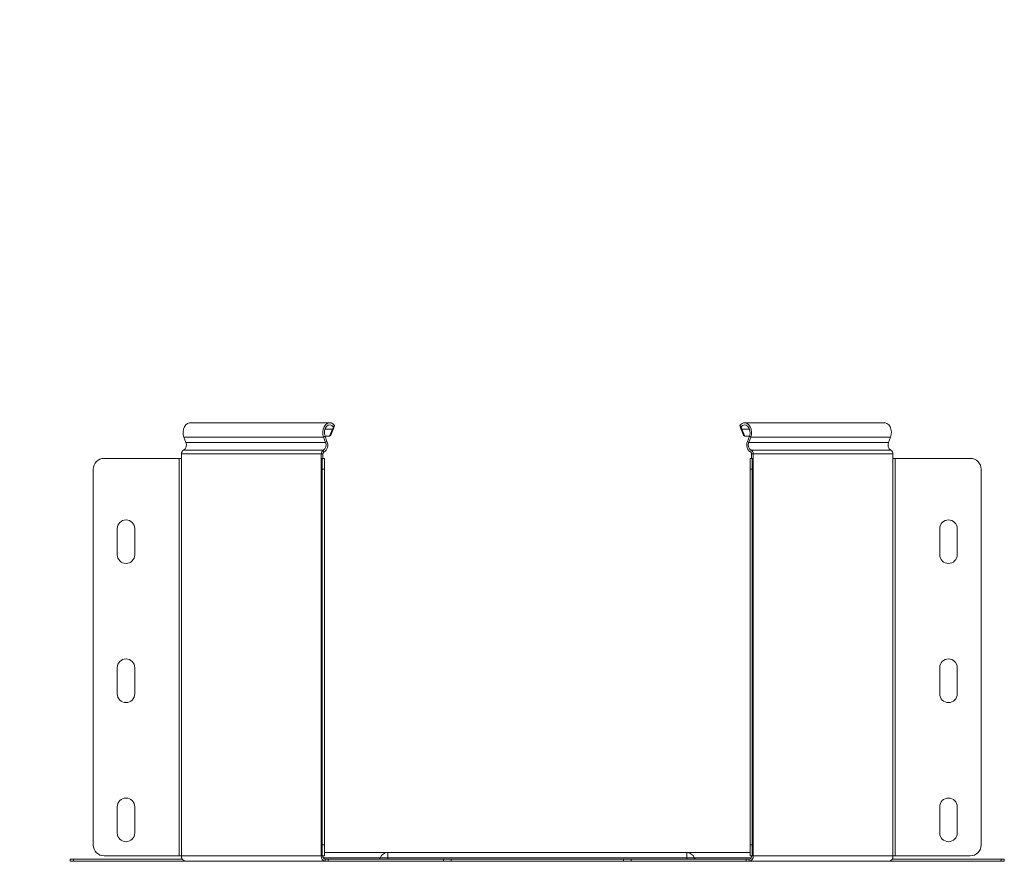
# Model space of a CAD drawing. Header units: millimetres. Extents: x -256 to 1513, y -7074 to 292.
# Tile 8 of 8: x 216 to 667, y -323 to 63. Entities that reach past the tile are written whole.
import ezdxf

# ---------------------------------------------------------------- set-up
doc = ezdxf.new("R2010")
doc.units = ezdxf.units.MM
doc.styles.add('SLDTEXTSTYLE0', font='TXT', dxfattribs={"width": 0.75, "bigfont": 'bigfont'})
doc.styles.add('SLDTEXTSTYLE3', font='TXT', dxfattribs={"width": 0.7, "bigfont": 'bigfont'})

msp = doc.modelspace()

# ---------------------------------------------------------------- linework, layer by layer
at = {"color": 7, "linetype": 'Continuous', "lineweight": 15}
for p, q in [((357.73, -122.1), (293.7, -122.1)), ((357.61, -128.22), (359, -124.95)), ((358.23, -127.75), (359.62, -124.48)), ((359, -124.95), (359.62, -124.48)), ((359.91, -123.32), (359.43, -124.05)), ((545.65, -123.32), (546.13, -124.05)), ((546.57, -124.95), (545.94, -124.48)), ((547.33, -127.75), (545.94, -124.48)), ((547.95, -128.22), (546.57, -124.95)), ((611.86, -122.1), (547.83, -122.1)), ((291.79, -131.1), (290.89, -128.72)), ((354.92, -128.72), (355.82, -131.1)), ((355.54, -128.22), (357.61, -128.22)), ((355.55, -128.25), (356.45, -130.63)), ((357.61, -128.22), (358.23, -127.75)), ((547.95, -128.22), (547.33, -127.75)), ((550.03, -128.22), (547.95, -128.22)), ((550.02, -128.25), (549.12, -130.63)), ((550.64, -128.72), (549.74, -131.1)), ((613.77, -131.1), (614.67, -128.72)), ((288.75, -138.4), (254.37, -138.4)), ((289.81, -138.4), (288.75, -138.4)), ((289.81, -138.4), (289.81, -136.4)), ((353.84, -136.4), (353.84, -138.4)), ((354.28, -138.4), (353.84, -138.4)), ((355.28, -138.4), (354.28, -138.4)), ((354.28, -138.4), (354.28, -143.4)), ((354.55, -136.4), (354.55, -138.4)), ((355.28, -143.4), (355.28, -138.4)), ((550.28, -138.4), (551.28, -138.4)), ((550.28, -143.4), (550.28, -138.4)), ((551.01, -136.4), (551.01, -138.4)), ((551.28, -138.4), (551.28, -143.4)), ((551.28, -138.4), (551.72, -138.4)), ((551.72, -136.4), (551.72, -138.4)), ((615.75, -138.4), (615.75, -136.4)), ((615.75, -138.4), (616.81, -138.4)), ((616.81, -138.4), (651.19, -138.4)), ((249.37, -143.4), (249.37, -315.6)), ((354.28, -315.6), (354.28, -143.4)), ((355.28, -315.6), (355.28, -143.4)), ((550.28, -315.6), (550.28, -143.4)), ((551.28, -315.6), (551.28, -143.4)), ((656.19, -143.4), (656.19, -315.6)), ((260.37, -182.6), (260.37, -170.6)), ((268.37, -170.6), (268.37, -182.6)), ((637.19, -170.6), (637.19, -182.6)), ((645.19, -182.6), (645.19, -170.6)), ((260.37, -246.35), (260.37, -234.35)), ((268.37, -234.35), (268.37, -246.35)), ((637.19, -234.35), (637.19, -246.35)), ((645.19, -246.35), (645.19, -234.35)), ((260.37, -310.1), (260.37, -298.1)), ((268.37, -298.1), (268.37, -310.1)), ((637.19, -298.1), (637.19, -310.1)), ((645.19, -310.1), (645.19, -298.1)), ((354.28, -315.6), (354.28, -320.6)), ((355.28, -320.6), (355.28, -315.6)), ((550.28, -320.6), (550.28, -315.6)), ((551.28, -315.6), (551.28, -320.6)), ((384.28, -319.1), (355.28, -319.1)), ((521.28, -319.1), (384.28, -319.1)), ((550.28, -319.1), (521.28, -319.1)), ((238.78, -322.1), (238.78, -323.1)), ((240.25, -322.1), (238.78, -322.1)), ((238.78, -323.1), (240.25, -323.1)), ((290.16, -322.1), (240.25, -322.1)), ((291.58, -323.1), (240.25, -323.1)), ((254.37, -320.6), (288.75, -320.6)), ((288.75, -320.6), (289.81, -320.6)), ((355.61, -323.1), (291.58, -323.1)), ((353.84, -320.6), (354.28, -320.6)), ((354.28, -320.6), (355.28, -320.6)), ((357.02, -322.1), (355.61, -322.1)), ((357.02, -323.1), (355.61, -323.1)), ((357.02, -322.1), (357.02, -323.1)), ((409.77, -322.1), (357.02, -322.1)), ((409.77, -323.1), (357.02, -323.1)), ((413.3, -322.1), (409.77, -322.1)), ((409.77, -323.1), (413.3, -323.1)), ((413.3, -322.1), (492.26, -322.1)), ((413.3, -323.1), (492.26, -323.1)), ((492.26, -322.1), (495.79, -322.1)), ((495.79, -323.1), (492.26, -323.1)), ((495.79, -322.1), (548.54, -322.1)), ((495.79, -323.1), (548.54, -323.1)), ((548.54, -322.1), (548.54, -323.1)), ((548.54, -322.1), (549.95, -322.1)), ((548.54, -323.1), (549.95, -323.1)), ((549.95, -323.1), (613.99, -323.1)), ((551.28, -320.6), (550.28, -320.6)), ((551.72, -320.6), (551.28, -320.6)), ((613.99, -323.1), (665.32, -323.1)), ((615.4, -322.1), (665.32, -322.1)), ((616.81, -320.6), (615.75, -320.6)), ((651.19, -320.6), (616.81, -320.6)), ((665.32, -322.1), (666.78, -322.1)), ((666.78, -323.1), (665.32, -323.1)), ((666.78, -322.1), (666.78, -323.1))]:
    msp.add_line(p, q, dxfattribs=at)
at = {"color": 7, "linetype": 'Continuous', "lineweight": 0}
for p, q in [((355.55, -124.95), (359, -124.95)), ((550.02, -124.95), (546.57, -124.95)), ((290.89, -128.72), (354.92, -128.72)), ((354.92, -128.72), (355.55, -128.25)), ((355.82, -131.1), (356.45, -130.63)), ((549.74, -131.1), (549.12, -130.63)), ((550.64, -128.72), (550.02, -128.25)), ((614.67, -128.72), (550.64, -128.72)), ((290.73, -134.68), (354.76, -134.68)), ((291.79, -131.1), (355.82, -131.1)), ((354.76, -134.68), (354.96, -135.64)), ((613.77, -131.1), (549.74, -131.1)), ((550.8, -134.68), (550.61, -135.64)), ((614.84, -134.68), (550.8, -134.68)), ((288.75, -320.6), (288.75, -138.4)), ((289.81, -136.4), (353.84, -136.4)), ((289.81, -320.6), (289.81, -138.4)), ((353.84, -136.4), (354.55, -136.4)), ((353.84, -320.6), (353.84, -138.4)), ((551.72, -136.4), (551.01, -136.4)), ((615.75, -136.4), (551.72, -136.4)), ((551.72, -320.6), (551.72, -138.4)), ((615.75, -320.6), (615.75, -138.4)), ((616.81, -320.6), (616.81, -138.4)), ((354.28, -143.4), (355.28, -143.4)), ((551.28, -143.4), (550.28, -143.4)), ((355.28, -315.6), (354.28, -315.6)), ((550.28, -315.6), (551.28, -315.6)), ((384.28, -319.1), (384.28, -321.46)), ((521.28, -319.1), (521.28, -321.46)), ((240.25, -323.1), (240.25, -322.1)), ((289.81, -320.6), (353.84, -320.6)), ((380.85, -321.46), (354.74, -321.46)), ((355.61, -322.1), (355.61, -323.1)), ((380.85, -321.46), (384.28, -321.46)), ((384.28, -321.46), (384.28, -322.1)), ((521.28, -321.46), (384.28, -321.46)), ((409.77, -322.1), (409.77, -323.1)), ((413.3, -323.1), (413.3, -322.1)), ((492.26, -323.1), (492.26, -322.1)), ((495.79, -322.1), (495.79, -323.1)), ((521.28, -321.46), (521.28, -322.1)), ((524.71, -321.46), (521.28, -321.46)), ((550.82, -321.46), (524.71, -321.46)), ((549.95, -322.1), (549.95, -323.1)), ((615.75, -320.6), (551.72, -320.6)), ((665.32, -323.1), (665.32, -322.1))]:
    msp.add_line(p, q, dxfattribs=at)
at = {"color": 7, "linetype": 'Continuous', "lineweight": 15, "flags": 128}
for points in [[(293.7, -122.1), (293.41, -122.12), (292.55, -122.41), (291.77, -123.02), (291.14, -123.92), (290.71, -125.04), (290.52, -126.27), (290.59, -127.53), (290.89, -128.72)], [(354.92, -128.72), (354.62, -127.53), (354.56, -126.27), (354.75, -125.04), (355.17, -123.92), (355.8, -123.02), (356.58, -122.41), (357.45, -122.12), (358.34, -122.18), (359.18, -122.6), (359.91, -123.32)], [(355.55, -128.25), (355.28, -127.08), (355.31, -125.86), (355.64, -124.72), (356.23, -123.82), (357, -123.26), (357.86, -123.1), (358.7, -123.38), (359.43, -124.05)], [(550.64, -128.72), (550.94, -127.53), (551, -126.27), (550.81, -125.04), (550.39, -123.92), (549.76, -123.02), (548.98, -122.41), (548.11, -122.12), (547.22, -122.18), (546.38, -122.6), (545.65, -123.32)], [(550.02, -128.25), (550.28, -127.08), (550.25, -125.86), (549.92, -124.72), (549.33, -123.82), (548.56, -123.26), (547.7, -123.1), (546.86, -123.38), (546.13, -124.05)], [(611.86, -122.1), (612.15, -122.12), (613.02, -122.41), (613.8, -123.02), (614.42, -123.92), (614.85, -125.04), (615.04, -126.27), (614.98, -127.53), (614.67, -128.72)]]:
    msp.add_lwpolyline(points, dxfattribs=at)
at = {"color": 7, "linetype": 'Continuous', "lineweight": 15}
for centre, radius, start, end in [((352.8, -132.27), 4, 302.6699, 24.1904), ((552.77, -132.27), 4, 155.8096, 237.3301), ((291.63, -136.26), 1.82, 119.6529, 184.4929), ((289.18, -132.27), 2.86, 302.6699, 24.1904), ((355.66, -136.26), 1.82, 119.6529, 184.4929), ((353.22, -132.27), 2.86, 302.6699, 24.1904), ((552.35, -132.27), 2.86, 155.8096, 237.3301), ((549.9, -136.26), 1.82, 355.5071, 60.3471), ((616.38, -132.27), 2.86, 155.8096, 237.3301), ((613.93, -136.26), 1.82, 355.5071, 60.3471), ((254.37, -143.4), 5, 90, 180), ((355.36, -136.34), 0.811, 119.6529, 184.4929), ((550.21, -136.34), 0.811, 355.5071, 60.3471), ((651.19, -143.4), 5, 0, 90), ((264.37, -170.6), 4, 0, 180), ((641.19, -170.6), 4, 0, 180), ((264.37, -182.6), 4, 180, 0), ((641.19, -182.6), 4, 180, 0), ((264.37, -234.35), 4, 0, 180), ((641.19, -234.35), 4, 0, 180), ((264.37, -246.35), 4, 180, 360), ((641.19, -246.35), 4, 180, 0), ((264.37, -298.1), 4, 0, 180), ((641.19, -298.1), 4, 0, 180), ((264.37, -310.1), 4, 180, 0), ((641.19, -310.1), 4, 180, 0), ((254.37, -315.6), 5, 180, 270), ((651.19, -315.6), 5, 270, 0), ((384.28, -322.78), 3.68, 90, 158.9773), ((521.28, -322.78), 3.68, 21.0227, 90), ((289.41, -321.1), 1, 270, 309.7535), ((292.02, -320.91), 2.23, 171.9505, 258.5782), ((356.05, -320.91), 2.23, 171.9505, 258.5782), ((355.87, -320.79), 1.34, 171.9505, 258.5782), ((379.91, -321.1), 1, 270, 338.9773), ((525.65, -321.1), 1, 201.0227, 270), ((549.51, -320.91), 2.23, 281.4218, 8.0495), ((549.69, -320.79), 1.34, 281.4218, 8.0495), ((613.54, -320.91), 2.23, 281.4218, 8.0495), ((616.15, -321.1), 1, 230.2465, 270)]:
    msp.add_arc(centre, radius, start, end, dxfattribs=at)
for points in [[(359, -124.95), (359.18, -124.62), (359.32, -124.31), (359.43, -124.05)], [(359.91, -123.32), (359.86, -123.66), (359.76, -124.05), (359.62, -124.48)], [(545.65, -123.32), (545.7, -123.66), (545.8, -124.05), (545.94, -124.48)], [(546.13, -124.05), (546.25, -124.31), (546.39, -124.62), (546.57, -124.95)]]:
    msp.add_open_spline(points, degree=3, dxfattribs=at)

# ---------------------------------------------------------------- texts
at = {"color": 7, "linetype": 'Continuous', "lineweight": 0}
for s, insert, char_height, attachment_point, style in [('\\M+1844E\\M+18445 \\M+1844D\\M+18440\\M+18452\\M+18459\\M+18453\\M+18440\\M+18441\\M+18449\\M+18451\\M+1844F\\M+18442\\M+18440\\M+18453\\M+1845D \\M+18458\\M+18445\\M+18451\\M+18453\\M+18445\\M+18447', (132.61, 62.53), 1.5, 1, 'SLDTEXTSTYLE0'), ('\\M+18451\\M+18445\\M+18444\\M+18440\\M+1844B\\M+18457\\M+18449\\M+18460', (173.33, 62.33), 1.5, 1, 'SLDTEXTSTYLE0'), ('080802-080862 \\M+18454\\M+18452\\M+18456\\M+18451-\\M+18487200\\M+18474\\M+18472\\M+18473', (154.27, 23.61), 6.35, 2, 'SLDTEXTSTYLE0'), ('\\M+18454\\M+18452\\M+18456\\M+18451-200\\M+18487200', (-185.25, -44.27), 15, 1, 'SLDTEXTSTYLE3')]:
    msp.add_mtext(s, dxfattribs=dict(at, insert=insert, char_height=char_height, attachment_point=attachment_point, style=style))

doc.saveas('drawing.dxf')
